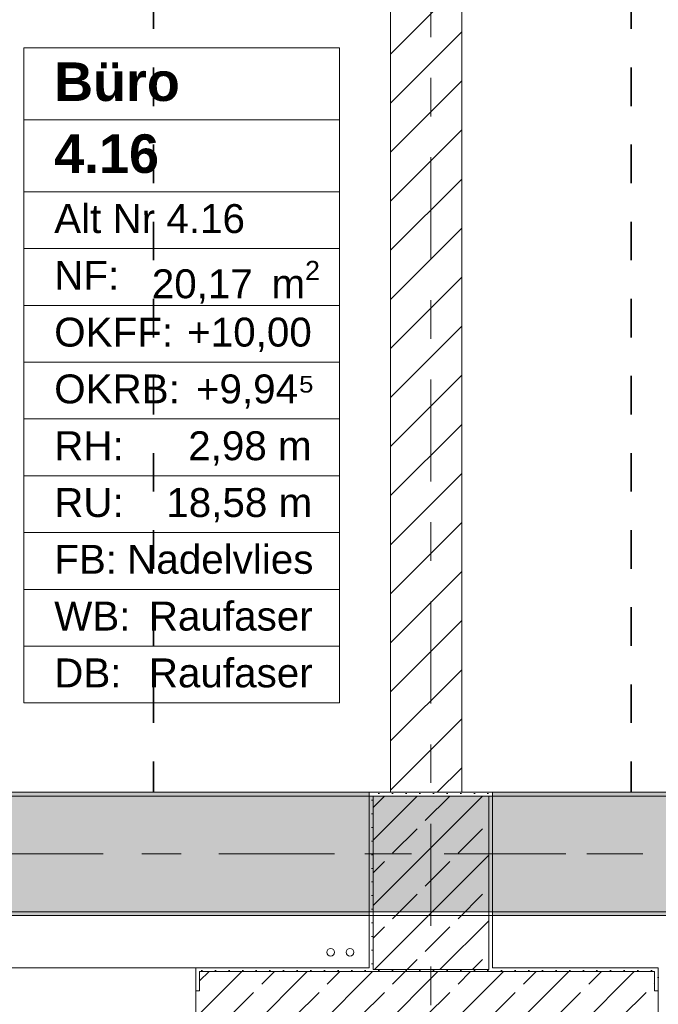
# Model space of a CAD drawing. Header units: metres. Extents: x -3.6 to 84.5, y -11 to 16.8.
# Tile 12 of 229: x 3.1 to 4.7, y 0.2 to 2.7. Entities that reach past the tile are written whole.
import ezdxf

# ---------------------------------------------------------------- set-up
doc = ezdxf.new("R2010")
doc.units = ezdxf.units.M
doc.header["$MEASUREMENT"] = 0
for name, pattern in [('Achse', [0.2, 0.1, -0.05, 0, -0.05]), ('Strichlinie doppelt', [0.546806, 0.264583, -0.105833, 0.070556, -0.105833]), ('Wipeout_Contour', [1, 0, -1])]:
    doc.linetypes.add(name, pattern=pattern)
for name, color, linetype in [('155 - Bemaßung_ Beschriftung.Ausbau - Deckenelemente', 7, 'Continuous'), ('401 - Zone.Raum_ Raumbegrenzung_ Whg.', 7, 'Continuous'), ('451 - Universal.Achsen Raster', 7, 'Continuous'), ('604 - Struktur.Wand Aussen', 7, 'Continuous'), ('605 - Struktur.Wand Innen', 7, 'Continuous'), ('607 - Struktur.Stütze', 7, 'Continuous'), ('608 - Struktur.Träger', 7, 'Continuous'), ('801 - HKLSE.Heizung_ Klima_ Lüftung', 7, 'Continuous')]:
    doc.layers.add(name, color=color, linetype=linetype)
doc.styles.add('ERSTELLTER_STIL_1', font='txt')
doc.styles.add('ERSTELLTER_STIL_2', font='txt')
pattern_1 = [(45, (0, 0), (-0.08485281, 0.08485281), []), (45, (-0.04243, 0.04243), (-0.08485281, 0.08485281), [0.09, -0.03])]
pattern_2 = [(45, (0, 0), (-0.01767767, 0.01767767), [0, -0.025])]

msp = doc.modelspace()

# ---------------------------------------------------------------- hatches: boundary and pattern name
at = {"layer": '604 - Struktur.Wand Aussen', "linetype": 'Continuous', "lineweight": 0, "true_color": 0x000000}
h = msp.add_hatch(dxfattribs=at)
h.set_pattern_fill('Gips_0001', color=18, style=0, pattern_type=2)
h.set_pattern_definition(pattern_2)
h.paths.add_polyline_path([(3.53, 0.255), (3.52, 0.255), (3.52, 0.195), (3.53, 0.195)])
h = msp.add_hatch(dxfattribs=at)
h.set_pattern_fill('Beton__Stahlbeton_0001', color=18, style=0, pattern_type=2)
h.set_pattern_definition(pattern_1)
h.paths.add_polyline_path([(3.52, 0.195), (3.52, 0.125), (3.53, 0.125), (3.56, 0.125), (3.56, 0.005), (4.68, 0.005), (4.68, 0.125), (4.71, 0.125), (4.72, 0.125), (4.72, 0.195), (4.71, 0.195), (4.71, 0.245), (3.53, 0.245), (3.53, 0.195)])
h = msp.add_hatch(dxfattribs=at)
h.set_pattern_fill('Gips_0001', color=18, style=0, pattern_type=2)
h.set_pattern_definition(pattern_2)
h.paths.add_polyline_path([(3.53, 0.245), (3.97, 0.245), (3.97, 0.255), (3.53, 0.255)])
h = msp.add_hatch(dxfattribs=at)
h.set_pattern_fill('Gips_0001', color=18, style=0, pattern_type=2)
h.set_pattern_definition(pattern_2)
h.paths.add_polyline_path([(4.29, 0.255), (4.29, 0.245), (4.71, 0.245), (4.71, 0.255)])
h = msp.add_hatch(dxfattribs=at)
h.set_pattern_fill('Gips_0001', color=18, style=0, pattern_type=2)
h.set_pattern_definition(pattern_2)
h.paths.add_polyline_path([(4.71, 0.255), (4.71, 0.195), (4.72, 0.195), (4.72, 0.255)])
at = {"layer": '607 - Struktur.Stütze', "linetype": 'Continuous', "lineweight": 0, "true_color": 0x000000}
h = msp.add_hatch(dxfattribs=at)
h.set_pattern_fill('Gips_0001', color=18, style=0, pattern_type=2)
h.set_pattern_definition(pattern_2)
h.paths.add_polyline_path([(3.97, 0.255), (3.98, 0.255), (3.98, 0.7), (4.28, 0.7), (4.28, 0.255), (4.29, 0.255), (4.29, 0.71), (4.21, 0.71), (4.025, 0.71), (3.97, 0.71)])
h = msp.add_hatch(dxfattribs=at)
h.set_pattern_fill('Beton__Stahlbeton_0001', color=18, style=0, pattern_type=2)
h.set_pattern_definition(pattern_1)
h.paths.add_polyline_path([(3.98, 0.25), (4.28, 0.25), (4.28, 0.7), (3.98, 0.7)])
h = msp.add_hatch(dxfattribs=at)
h.set_pattern_fill('Gips_0001', color=18, style=0, pattern_type=2)
h.set_pattern_definition(pattern_2)
h.paths.add_polyline_path([(3.97, 0.255), (3.97, 0.245), (4.29, 0.245), (4.29, 0.255), (4.28, 0.255), (4.28, 0.25), (3.98, 0.25), (3.98, 0.255)])
at = {"layer": '608 - Struktur.Träger', "linetype": 'Continuous', "lineweight": 0, "true_color": 0x000000}
h = msp.add_hatch(dxfattribs=at)
h.set_pattern_fill('Gips_0001', color=18, style=0, pattern_type=2)
h.set_pattern_definition(pattern_2)
h.paths.add_polyline_path([(0.69, 0.71), (0.69, 0.7), (3.97, 0.7), (3.97, 0.71)])
h = msp.add_hatch(dxfattribs=at)
h.set_pattern_fill('Gips_0001', color=18, style=0, pattern_type=2)
h.set_pattern_definition(pattern_2)
h.paths.add_polyline_path([(4.29, 0.71), (4.29, 0.7), (7.57, 0.7), (7.57, 0.71)])
h = msp.add_hatch(dxfattribs=at)
h.set_pattern_fill('Gips_0001', color=18, style=0, pattern_type=2)
h.set_pattern_definition(pattern_2)
h.paths.add_polyline_path([(0.69, 0.4), (0.69, 0.39), (3.97, 0.39), (3.97, 0.4)])
h = msp.add_hatch(dxfattribs=at)
h.set_pattern_fill('Gips_0001', color=18, style=0, pattern_type=2)
h.set_pattern_definition(pattern_2)
h.paths.add_polyline_path([(7.57, 0.4), (4.29, 0.4), (4.29, 0.39), (7.57, 0.39)])

# ---------------------------------------------------------------- linework, layer by layer
at = {"layer": '155 - Bemaßung_ Beschriftung.Ausbau - Deckenelemente', "color": 7, "linetype": 'Achse', "lineweight": 35}
for p, q in [((3.41, 5.19), (3.41, 0.71)), ((4.65, 5.19), (4.65, 0.71))]:
    msp.add_line(p, q, dxfattribs=at)
at = {"layer": '401 - Zone.Raum_ Raumbegrenzung_ Whg.', "color": 7, "linetype": 'Continuous', "lineweight": 9}
for p, q in [((3.8929, 2.6408), (3.0741, 2.6408)), ((3.0741, 2.6408), (3.0741, 0.9417)), ((3.0741, 2.6408), (3.8929, 2.6408)), ((3.0741, 2.4542), (3.0741, 2.6408)), ((3.8929, 0.9417), (3.8929, 2.6408)), ((3.8929, 2.6408), (3.8929, 2.4542)), ((3.8929, 2.4542), (3.0741, 2.4542)), ((3.0741, 2.4542), (3.8929, 2.4542)), ((3.0741, 2.2676), (3.0741, 2.4542)), ((3.8929, 2.4542), (3.8929, 2.2676)), ((3.8929, 2.2676), (3.0741, 2.2676)), ((3.0741, 2.2676), (3.8929, 2.2676)), ((3.0741, 2.1203), (3.0741, 2.2676)), ((3.8929, 2.2676), (3.8929, 2.1203)), ((3.8929, 2.1203), (3.0741, 2.1203)), ((3.0741, 2.1203), (3.8929, 2.1203)), ((3.0741, 1.973), (3.0741, 2.1203)), ((3.8929, 2.1203), (3.8929, 1.973)), ((3.8929, 1.973), (3.0741, 1.973)), ((3.0741, 1.973), (3.8929, 1.973)), ((3.0741, 1.8256), (3.0741, 1.973)), ((3.8929, 1.973), (3.8929, 1.8256)), ((3.8929, 1.8256), (3.0741, 1.8256)), ((3.0741, 1.8256), (3.8929, 1.8256)), ((3.0741, 1.6783), (3.0741, 1.8256)), ((3.8929, 1.8256), (3.8929, 1.6783)), ((3.8929, 1.6783), (3.0741, 1.6783)), ((3.0741, 1.6783), (3.8929, 1.6783)), ((3.0741, 1.531), (3.0741, 1.6783)), ((3.8929, 1.6783), (3.8929, 1.531)), ((3.8929, 1.531), (3.0741, 1.531)), ((3.0741, 1.531), (3.8929, 1.531)), ((3.0741, 1.3837), (3.0741, 1.531)), ((3.8929, 1.531), (3.8929, 1.3837)), ((3.8929, 1.3837), (3.0741, 1.3837)), ((3.0741, 1.3837), (3.8929, 1.3837)), ((3.0741, 1.2364), (3.0741, 1.3837)), ((3.8929, 1.3837), (3.8929, 1.2364)), ((3.8929, 1.2364), (3.0741, 1.2364)), ((3.0741, 1.2364), (3.8929, 1.2364)), ((3.0741, 1.089), (3.0741, 1.2364)), ((3.8929, 1.2364), (3.8929, 1.089)), ((3.8929, 1.089), (3.0741, 1.089)), ((3.0741, 1.089), (3.8929, 1.089)), ((3.0741, 0.9417), (3.0741, 1.089)), ((3.8929, 1.089), (3.8929, 0.9417)), ((3.0741, 0.9417), (3.8929, 0.9417)), ((3.8929, 0.9417), (3.0741, 0.9417))]:
    msp.add_line(p, q, dxfattribs=at)
at = {"layer": '451 - Universal.Achsen Raster', "color": 160, "linetype": 'Strichlinie doppelt', "lineweight": 9, "true_color": 0x3232ff}
msp.add_line((64.935, 0.55), (-3.175, 0.55), dxfattribs=at)
at = {"layer": '604 - Struktur.Wand Aussen', "color": 7, "linetype": 'Continuous', "lineweight": 13}
for p, q in [((3.52, 0.255), (1.12, 0.255)), ((4.71, 0.245), (3.53, 0.245)), ((3.53, 0.245), (3.53, 0.195)), ((4.71, 0.245), (4.71, 0.195)), ((3.52, 0.125), (3.52, 0.195)), ((4.72, 0.125), (4.72, 0.195))]:
    msp.add_line(p, q, dxfattribs=at)
at = {"layer": '604 - Struktur.Wand Aussen', "color": 7, "linetype": 'Continuous', "lineweight": 5}
for p, q in [((3.52, 0.245), (3.52, 0.255)), ((3.53, 0.255), (3.52, 0.255)), ((3.52, 0.195), (3.52, 0.245)), ((4.71, 0.255), (4.72, 0.255)), ((4.72, 0.245), (4.72, 0.255)), ((4.72, 0.195), (4.72, 0.245)), ((3.53, 0.195), (3.52, 0.195)), ((4.71, 0.195), (4.72, 0.195))]:
    msp.add_line(p, q, dxfattribs=at)
at = {"layer": '604 - Struktur.Wand Aussen', "color": 7, "linetype": 'Continuous', "lineweight": 5, "flags": 128}
for points in [[(3.97, 0.255), (3.53, 0.255)], [(4.71, 0.255), (4.29, 0.255)]]:
    msp.add_lwpolyline(points, dxfattribs=at)
at = {"layer": '607 - Struktur.Stütze', "color": 7, "linetype": 'Continuous', "lineweight": 5, "flags": 128}
for points in [[(4.025, 0.71), (3.97, 0.71), (3.97, 0.255)], [(4.29, 0.255), (4.29, 0.71), (4.21, 0.71)]]:
    msp.add_lwpolyline(points, dxfattribs=at)
at = {"layer": '607 - Struktur.Stütze', "color": 7, "linetype": 'Continuous', "lineweight": 13, "flags": 128}
msp.add_lwpolyline([(3.98, 0.25), (4.28, 0.25), (4.28, 0.7), (3.98, 0.7)], close=True, dxfattribs=at)
at = {"layer": '608 - Struktur.Träger', "color": 7, "linetype": 'Continuous', "lineweight": 5}
for p, q in [((3.97, 0.71), (0.69, 0.71)), ((3.97, 0.71), (3.97, 0.7)), ((4.29, 0.71), (4.29, 0.7)), ((7.57, 0.71), (4.29, 0.71)), ((3.97, 0.39), (0.69, 0.39)), ((3.97, 0.4), (3.97, 0.39)), ((4.29, 0.4), (4.29, 0.39)), ((7.57, 0.39), (4.29, 0.39))]:
    msp.add_line(p, q, dxfattribs=at)
at = {"layer": '608 - Struktur.Träger', "color": 7, "linetype": 'Continuous', "lineweight": 13}
for p, q in [((3.97, 0.7), (0.69, 0.7)), ((7.57, 0.7), (4.29, 0.7)), ((0.38, 0.39), (61.88, 0.39))]:
    msp.add_line(p, q, dxfattribs=at)
at = {"layer": '608 - Struktur.Träger', "color": 7, "linetype": 'Achse', "lineweight": 9}
msp.add_line((0.38, 0.55), (61.88, 0.55), dxfattribs=at)
at = {"layer": '608 - Struktur.Träger', "color": 7, "linetype": 'Continuous', "lineweight": 13, "flags": 128}
msp.add_lwpolyline([(14.77, 0.4), (11.49, 0.4), (11.17, 0.4), (7.89, 0.4), (7.57, 0.4), (4.29, 0.4), (3.97, 0.4), (0.69, 0.4), (0.38, 0.4)], dxfattribs=at)
at = {"layer": '801 - HKLSE.Heizung_ Klima_ Lüftung', "color": 7, "linetype": 'Continuous', "lineweight": 5}
for centre in [(3.87, 0.295), (3.92, 0.295)]:
    msp.add_circle(centre, 0.01, dxfattribs=at)

# ---------------------------------------------------------------- texts
at = {"layer": '401 - Zone.Raum_ Raumbegrenzung_ Whg.', "color": 7, "lineweight": 9, "attachment_point": 1}
for s, insert, char_height, style in [('\\A1;{\\pqj;\\pt0;\\fArial|b1|i0|c0|p38;Büro}', (3.1526, 2.6032), 0.1, 'ERSTELLTER_STIL_1'), ('\\A1;{\\pqj;\\pt0;\\fArial|b1|i0|c0|p38;}', (3.8144, 2.6261), 0.1, 'ERSTELLTER_STIL_1'), ('\\A1;{\\pqj;\\pt0;\\fArial|b1|i0|c0|p38;}', (3.8144, 2.4395), 0.1, 'ERSTELLTER_STIL_1'), ('\\A1;{\\pql;\\pt0;\\fArial|b1|i0|c0|p38;4.16}', (3.1526, 2.4166), 0.1, 'ERSTELLTER_STIL_1'), ('\\A1;{\\pqj;\\pt0;\\fArial|b0|i0|c0|p38;}', (3.8144, 2.2529), 0.075, 'ERSTELLTER_STIL_2'), ('\\A1;{\\pqj;\\pt0;\\fArial|b0|i0|c0|p38;Alt Nr 4.16}', (3.1526, 2.2357), 0.075, 'ERSTELLTER_STIL_2'), ('\\A1;{\\pqj;\\pt0;\\fArial|b0|i0|c0|p38;NF: }', (3.1526, 2.0884), 0.075, 'ERSTELLTER_STIL_2'), ('\\A1;{\\pql;\\pt0,0.05;\\fArial|b0|i0|c0|p38;20,17\\fArial|b0|i0|c0|p38;\\A1{\\H.66x;\\S^  ;}\\fArial|b0|i0|c0|p38; m\\fArial|b0|i0|c0|p38;\\A1{\\H.66x;\\S2^  ;}}', (3.4058, 2.0884), 0.075, 'ERSTELLTER_STIL_2'), ('\\A1;{\\pqj;\\pt0;\\fArial|b0|i0|c0|p38;OKFF: }', (3.1526, 1.9411), 0.075, 'ERSTELLTER_STIL_2'), ('\\A1;{\\pqj;\\pt0;\\fArial|b0|i0|c0|p38;+10,00}', (3.4976, 1.9411), 0.075, 'ERSTELLTER_STIL_2'), ('\\A1;{\\pqj;\\pt0;\\fArial|b0|i0|c0|p38;OKRB: }', (3.1526, 1.7938), 0.075, 'ERSTELLTER_STIL_2'), ('\\A1;{\\pqj;\\pt0;\\fArial|b0|i0|c0|p38;+9,94⁵}', (3.5202, 1.7938), 0.075, 'ERSTELLTER_STIL_2'), ('\\A1;{\\pqj;\\pt0;\\fArial|b0|i0|c0|p38;RH: }', (3.1526, 1.6464), 0.075, 'ERSTELLTER_STIL_2'), ('\\A1;{\\pqj;\\pt0;\\fArial|b0|i0|c0|p38;2,98 m}', (3.5003, 1.6464), 0.075, 'ERSTELLTER_STIL_2'), ('\\A1;{\\pqj;\\pt0;\\fArial|b0|i0|c0|p38;RU: }', (3.1526, 1.4991), 0.075, 'ERSTELLTER_STIL_2'), ('\\A1;{\\pqj;\\pt0;\\fArial|b0|i0|c0|p38;18,58 m}', (3.4434, 1.4991), 0.075, 'ERSTELLTER_STIL_2'), ('\\A1;{\\pqj;\\pt0;\\fArial|b0|i0|c0|p38;Nadelvlies}', (3.3419, 1.3518), 0.075, 'ERSTELLTER_STIL_2'), ('\\A1;{\\pqj;\\pt0;\\fArial|b0|i0|c0|p38;FB: }', (3.1526, 1.3518), 0.075, 'ERSTELLTER_STIL_2'), ('\\A1;{\\pqj;\\pt0;\\fArial|b0|i0|c0|p38;WB: }', (3.1526, 1.2045), 0.075, 'ERSTELLTER_STIL_2'), ('\\A1;{\\pqj;\\pt0;\\fArial|b0|i0|c0|p38;Raufaser}', (3.3981, 1.2045), 0.075, 'ERSTELLTER_STIL_2'), ('\\A1;{\\pqj;\\pt0;\\fArial|b0|i0|c0|p38;DB: }', (3.1526, 1.0572), 0.075, 'ERSTELLTER_STIL_2'), ('\\A1;{\\pqj;\\pt0;\\fArial|b0|i0|c0|p38;Raufaser}', (3.3981, 1.0572), 0.075, 'ERSTELLTER_STIL_2')]:
    msp.add_mtext(s, dxfattribs=dict(at, insert=insert, char_height=char_height, style=style))

# ---------------------------------------------------------------- next in the draw order: wipeouts: each hides what was drawn before it
at = {"color": 254, "linetype": 'Wipeout_Contour', "lineweight": 0, "ltscale": 21.203418}
msp.add_wipeout([(4.21, 5.1), (4.025, 5.1), (4.025, 0.71), (4.21, 0.71)], dxfattribs=at).dxf.layer = '605 - Struktur.Wand Innen'

# ---------------------------------------------------------------- next in the draw order: hatches: boundary and pattern name
at = {"layer": '605 - Struktur.Wand Innen', "linetype": 'Continuous', "lineweight": 0, "true_color": 0x000000}
h = msp.add_hatch(dxfattribs=at)
h.set_pattern_fill('MW_Ziegel_0001', color=18, style=0, pattern_type=2)
h.set_pattern_definition([(45, (0, 0), (-0.0636396, 0.0636396), [])])
h.paths.add_polyline_path([(4.21, 5.1), (4.025, 5.1), (4.025, 0.71), (4.21, 0.71)])
at = {"layer": '608 - Struktur.Träger', "linetype": 'Continuous', "lineweight": 0, "true_color": 0x000000}
h = msp.add_hatch(dxfattribs=at)
h.set_pattern_fill('Beton__Stahlbeton_0001', color=18, style=0, pattern_type=2)
h.set_pattern_definition(pattern_1)
h.paths.add_polyline_path([(0.69, 0.7), (0.38, 0.7), (0.38, 0.4), (0.69, 0.4), (3.97, 0.4), (4.29, 0.4), (7.57, 0.4), (7.89, 0.4), (11.17, 0.4), (11.49, 0.4), (14.77, 0.4), (15.09, 0.4), (18.37, 0.4), (18.69, 0.4), (21.97, 0.4), (22.29, 0.4), (25.57, 0.4), (25.89, 0.4), (29.17, 0.4), (29.49, 0.4), (32.77, 0.4), (33.09, 0.4), (36.37, 0.4), (36.69, 0.4), (39.97, 0.4), (40.29, 0.4), (43.57, 0.4), (43.89, 0.4), (47.17, 0.4), (47.49, 0.4), (50.77, 0.4), (51.09, 0.4), (54.37, 0.4), (54.69, 0.4), (57.97, 0.4), (58.29, 0.4), (61.57, 0.4), (61.88, 0.4), (61.88, 0.7), (61.57, 0.7), (58.29, 0.7), (57.97, 0.7), (54.69, 0.7), (54.37, 0.7), (51.09, 0.7), (50.77, 0.7), (47.49, 0.7), (47.17, 0.7), (43.89, 0.7), (43.57, 0.7), (40.29, 0.7), (39.9, 0.7), (36.69, 0.7), (36.37, 0.7), (33.09, 0.7), (32.77, 0.7), (29.49, 0.7), (29.17, 0.7), (25.89, 0.7), (25.57, 0.7), (22.29, 0.7), (21.97, 0.7), (18.69, 0.7), (18.37, 0.7), (15.09, 0.7), (14.77, 0.7), (11.49, 0.7), (11.17, 0.7), (7.89, 0.7), (7.57, 0.7), (4.29, 0.7), (3.97, 0.7)])

# ---------------------------------------------------------------- next in the draw order: linework, layer by layer
at = {"layer": '451 - Universal.Achsen Raster', "color": 160, "linetype": 'Strichlinie doppelt', "lineweight": 9, "true_color": 0x3232ff}
msp.add_line((4.13, -10.585), (4.13, 16.355), dxfattribs=at)
at = {"layer": '605 - Struktur.Wand Innen', "color": 7, "linetype": 'Continuous', "lineweight": 18, "flags": 128}
for points in [[(4.025, 5.1), (4.025, 0.71)], [(4.21, 0.71), (4.21, 5.1)], [(4.025, 0.71), (4.21, 0.71)]]:
    msp.add_lwpolyline(points, dxfattribs=at)
at = {"layer": '608 - Struktur.Träger', "color": 7, "linetype": 'Continuous', "lineweight": 13}
for p, q in [((0.38, 0.71), (61.88, 0.71)), ((4.29, 0.7), (3.97, 0.7))]:
    msp.add_line(p, q, dxfattribs=at)

doc.saveas('drawing.dxf')
